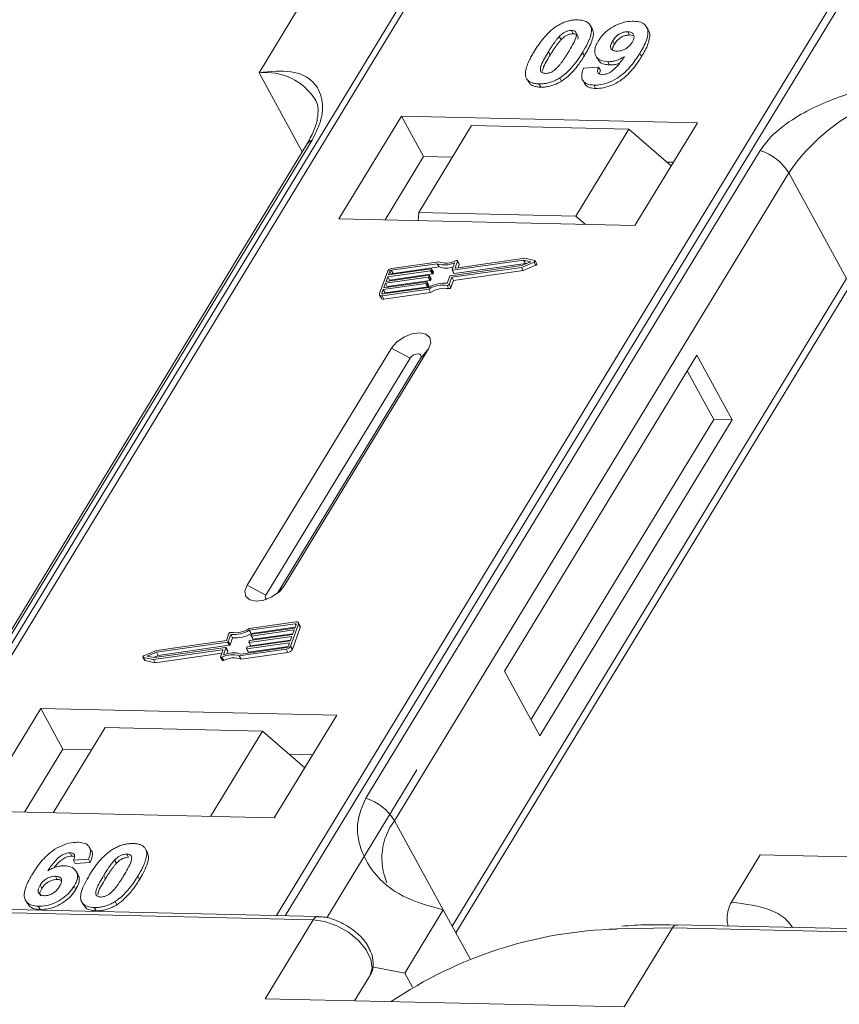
# Model space of a CAD drawing. Header units: millimetres. Extents: x -956 to 636, y -192 to 923.
# Tile 47 of 75: x 195 to 221, y 728 to 759. Entities that reach past the tile are written whole.
import ezdxf

# ---------------------------------------------------------------- set-up
doc = ezdxf.new("R2010")
doc.units = ezdxf.units.MM

msp = doc.modelspace()

# ---------------------------------------------------------------- linework, layer by layer
at = {"color": 7, "linetype": 'Continuous', "lineweight": 15}
for p, q in [((207.522, 759.687), (190.177, 731.183)), ((190.393, 731.178), (207.75, 759.704)), ((220.724, 759.406), (203.366, 730.881)), ((203.632, 730.875), (220.977, 759.378)), ((204.02, 759.043), (202.825, 757.078)), ((212.531, 758.392), (212.586, 758.291)), ((213.169, 758.448), (213.114, 758.549)), ((214.334, 758.251), (214.279, 758.352)), ((214.919, 758.396), (214.864, 758.497)), ((212.153, 758.205), (212.209, 758.104)), ((213.811, 758.064), (213.866, 757.963)), ((214.334, 758.251), (214.436, 758.23)), ((211.816, 757.732), (211.871, 757.631)), ((212.93, 757.603), (212.874, 757.704)), ((213.287, 757.6), (213.343, 757.5)), ((213.66, 757.421), (213.715, 757.32)), ((214.708, 757.58), (214.653, 757.68)), ((212.907, 757.218), (213.374, 757.249)), ((213.374, 757.249), (213.43, 757.148)), ((202.825, 757.078), (204.17, 754.619)), ((211.18, 756.839), (211.235, 756.739)), ((212.165, 756.917), (212.22, 756.816)), ((212.879, 756.845), (212.934, 756.744)), ((211.52, 756.73), (211.575, 756.629)), ((213.226, 756.691), (213.281, 756.59)), ((207.249, 755.732), (205.307, 752.541)), ((216.444, 755.521), (207.249, 755.732)), ((207.249, 755.732), (207.939, 754.472)), ((209.427, 755.433), (207.784, 752.733)), ((214.312, 755.321), (209.427, 755.433)), ((212.668, 752.621), (214.312, 755.321)), ((214.312, 755.321), (215.627, 754.18)), ((214.502, 752.33), (216.444, 755.521)), ((192.223, 734.851), (204.473, 754.984)), ((204.302, 754.834), (192.051, 734.702)), ((218.396, 754.664), (206.146, 734.532)), ((207.939, 754.472), (206.744, 752.508)), ((208.83, 754.451), (207.939, 754.472)), ((215.697, 754.294), (215.491, 754.298)), ((207.032, 733.83), (219.283, 753.962)), ((221.076, 750.684), (219.283, 753.962)), ((205.307, 752.541), (214.502, 752.33)), ((207.784, 752.733), (207.765, 752.484)), ((212.668, 752.621), (207.784, 752.733)), ((212.963, 752.365), (212.668, 752.621)), ((211.078, 751.311), (208.929, 751.006)), ((211.388, 751.246), (211.078, 751.311)), ((208.363, 751.141), (206.933, 750.938)), ((208.407, 751.201), (206.953, 750.995)), ((206.988, 750.837), (208.419, 751.04)), ((208.419, 751.04), (208.363, 751.141)), ((208.774, 750.769), (210.982, 751.082)), ((208.809, 750.72), (210.976, 751.028)), ((208.822, 750.951), (208.901, 751.17)), ((211.043, 751.253), (208.835, 750.939)), ((208.89, 750.838), (211.098, 751.152)), ((208.916, 751.018), (208.989, 751.223)), ((208.922, 751.006), (208.916, 751.018)), ((209.044, 751.137), (208.989, 751.238)), ((208.989, 751.223), (209.044, 751.122)), ((209.007, 751.017), (209.044, 751.122)), ((210.976, 751.028), (211.369, 751.193)), ((211.031, 750.927), (210.976, 751.028)), ((210.982, 751.082), (211.271, 751.204)), ((211.031, 750.927), (211.425, 751.093)), ((211.271, 751.204), (211.043, 751.253)), ((211.098, 751.152), (211.043, 751.253)), ((211.098, 751.152), (211.13, 751.145)), ((211.369, 751.193), (211.425, 751.093)), ((211.456, 751.136), (211.401, 751.237)), ((206.813, 750.894), (206.568, 750.213)), ((208.082, 750.724), (206.754, 750.536)), ((206.774, 750.593), (208.102, 750.781)), ((206.825, 750.734), (206.774, 750.593)), ((208.153, 750.923), (206.825, 750.734)), ((206.88, 750.634), (206.825, 750.734)), ((206.845, 750.791), (208.174, 750.98)), ((206.886, 750.905), (206.845, 750.791)), ((206.88, 750.634), (208.209, 750.822)), ((206.941, 750.805), (206.886, 750.905)), ((206.933, 750.938), (206.988, 750.837)), ((208.137, 750.624), (208.082, 750.724)), ((208.116, 750.77), (208.105, 750.741)), ((208.161, 750.64), (208.105, 750.741)), ((208.171, 750.676), (208.115, 750.777)), ((208.171, 750.669), (208.116, 750.77)), ((208.209, 750.822), (208.153, 750.923)), ((208.187, 750.968), (208.177, 750.94)), ((208.232, 750.839), (208.177, 750.94)), ((208.242, 750.875), (208.187, 750.976)), ((208.242, 750.867), (208.187, 750.968)), ((208.232, 750.839), (208.242, 750.867)), ((208.672, 750.533), (208.751, 750.752)), ((208.73, 750.5), (208.809, 750.72)), ((208.864, 750.619), (208.809, 750.72)), ((208.822, 750.943), (208.877, 750.842)), ((208.89, 750.838), (208.835, 750.939)), ((208.864, 750.619), (211.031, 750.927)), ((206.668, 750.201), (208.098, 750.404)), ((208.011, 750.526), (206.682, 750.337)), ((206.703, 750.394), (208.031, 750.583)), ((206.754, 750.536), (206.703, 750.394)), ((206.738, 750.236), (208.066, 750.425)), ((206.809, 750.435), (206.754, 750.536)), ((206.799, 750.408), (206.809, 750.435)), ((206.809, 750.435), (208.137, 750.624)), ((206.87, 750.606), (206.88, 750.634)), ((208.066, 750.425), (208.011, 750.526)), ((208.044, 750.571), (208.034, 750.543)), ((208.089, 750.442), (208.034, 750.543)), ((208.099, 750.477), (208.044, 750.578)), ((208.044, 750.571), (208.099, 750.47)), ((208.089, 750.442), (208.099, 750.47)), ((208.161, 750.64), (208.171, 750.669)), ((208.668, 750.467), (208.723, 750.366)), ((208.785, 750.4), (208.73, 750.5)), ((208.785, 750.4), (208.864, 750.619)), ((221.076, 750.684), (208.826, 730.552)), ((206.57, 750.169), (206.625, 750.069)), ((206.682, 750.337), (206.642, 750.224)), ((206.642, 750.224), (206.654, 750.201)), ((206.648, 750.144), (208.101, 750.35)), ((206.703, 750.043), (206.648, 750.144)), ((206.738, 750.236), (206.682, 750.337)), ((206.703, 750.043), (208.156, 750.249)), ((206.728, 750.209), (206.738, 750.236)), ((208.156, 750.249), (208.101, 750.35)), ((208.94, 730.343), (221.103, 750.332)), ((206.939, 748.52), (202.458, 741.154)), ((203.607, 741.128), (208.089, 748.494)), ((206.939, 748.52), (207.516, 748.208)), ((208.089, 748.494), (207.843, 748.2)), ((216.421, 748.302), (210.445, 738.481)), ((217.525, 746.285), (216.421, 748.302)), ((207.516, 748.208), (203.034, 740.842)), ((203.402, 740.901), (207.843, 748.2)), ((216.95, 746.298), (216.122, 747.811)), ((211.273, 736.968), (216.95, 746.298)), ((211.549, 736.464), (217.525, 746.285)), ((217.525, 746.285), (216.95, 746.298)), ((203.034, 740.842), (202.458, 741.154)), ((203.607, 741.128), (203.456, 740.948)), ((203.972, 740.008), (202.519, 739.801)), ((204.105, 739.881), (204.05, 739.982)), ((203.952, 739.951), (202.521, 739.748)), ((202.576, 739.647), (202.521, 739.748)), ((202.576, 739.647), (203.947, 739.842)), ((203.917, 739.758), (202.589, 739.569)), ((202.609, 739.626), (203.937, 739.814)), ((203.807, 739.257), (204.051, 739.938)), ((203.862, 739.156), (204.106, 739.837)), ((203.866, 739.616), (203.917, 739.758)), ((203.937, 739.814), (203.978, 739.928)), ((203.973, 739.913), (203.952, 739.951)), ((204.051, 739.938), (204.106, 739.837)), ((201.846, 739.383), (199.638, 739.069)), ((201.811, 739.432), (199.644, 739.124)), ((201.89, 739.651), (201.811, 739.432)), ((201.901, 739.282), (201.846, 739.383)), ((201.948, 739.619), (201.869, 739.4)), ((201.924, 739.299), (201.869, 739.4)), ((201.924, 739.299), (202.003, 739.518)), ((202.003, 739.518), (201.948, 739.619)), ((202.466, 739.229), (203.795, 739.417)), ((202.504, 739.382), (202.514, 739.41)), ((202.504, 739.375), (202.559, 739.274)), ((203.846, 739.559), (202.517, 739.37)), ((202.572, 739.27), (202.517, 739.37)), ((202.538, 739.427), (203.866, 739.616)), ((202.572, 739.27), (203.804, 739.444)), ((202.575, 739.581), (202.586, 739.609)), ((202.576, 739.573), (202.631, 739.472)), ((202.644, 739.468), (202.589, 739.569)), ((202.644, 739.468), (203.876, 739.643)), ((203.795, 739.417), (203.846, 739.559)), ((199.644, 739.124), (199.25, 738.958)), ((199.638, 739.069), (199.349, 738.947)), ((199.542, 738.84), (201.691, 739.145)), ((199.577, 738.899), (201.785, 739.212)), ((199.693, 738.968), (199.638, 739.069)), ((199.693, 738.968), (201.901, 739.282)), ((201.704, 739.134), (201.63, 738.928)), ((201.701, 739.126), (201.691, 739.145)), ((201.798, 739.201), (201.719, 738.982)), ((201.853, 739.107), (201.798, 739.208)), ((201.853, 739.1), (201.798, 739.201)), ((201.823, 739.016), (201.853, 739.1)), ((202.213, 738.95), (203.666, 739.157)), ((202.256, 739.01), (203.687, 739.213)), ((202.268, 738.849), (203.721, 739.056)), ((202.433, 739.183), (202.443, 739.212)), ((202.433, 739.176), (202.488, 739.075)), ((203.774, 739.36), (202.446, 739.172)), ((202.501, 739.071), (202.446, 739.172)), ((202.501, 739.071), (203.733, 739.246)), ((203.666, 739.157), (203.721, 739.056)), ((203.733, 739.247), (203.774, 739.36)), ((203.862, 739.156), (203.807, 739.257)), ((199.219, 738.914), (199.274, 738.813)), ((199.231, 738.906), (199.542, 738.84)), ((199.287, 738.805), (199.231, 738.906)), ((199.287, 738.805), (199.597, 738.739)), ((199.349, 738.947), (199.577, 738.899)), ((199.597, 738.739), (199.542, 738.84)), ((199.545, 738.906), (199.693, 738.968)), ((199.597, 738.739), (201.668, 739.033)), ((201.631, 738.914), (201.686, 738.813)), ((201.729, 738.809), (201.674, 738.91)), ((202.268, 738.849), (202.213, 738.95)), ((210.445, 738.481), (211.549, 736.464)), ((196.045, 737.318), (194.103, 734.127)), ((205.239, 737.107), (196.045, 737.318)), ((196.045, 737.318), (196.735, 736.058)), ((203.297, 733.916), (205.239, 737.107)), ((198.043, 736.725), (196.43, 734.073)), ((198.043, 736.725), (202.928, 736.613)), ((201.315, 733.961), (202.928, 736.613)), ((202.928, 736.613), (204.243, 735.471)), ((196.735, 736.058), (195.54, 734.094)), ((197.625, 736.037), (196.735, 736.058)), ((204.492, 735.88), (203.753, 735.897)), ((207.73, 735.407), (204.936, 730.815)), ((194.103, 734.127), (203.297, 733.916)), ((207.032, 733.83), (208.55, 731.057)), ((197.612, 732.904), (197.557, 733.005)), ((199.261, 733.001), (199.256, 733.01)), ((196.954, 732.833), (197.009, 732.732)), ((197.529, 732.632), (197.062, 732.601)), ((197.529, 732.632), (197.584, 732.531)), ((198.717, 732.793), (198.772, 732.692)), ((199.319, 732.906), (199.375, 732.805)), ((217.498, 731.295), (218.394, 732.768)), ((218.394, 732.768), (223.982, 732.64)), ((197.062, 732.601), (197.117, 732.5)), ((197.117, 732.5), (197.584, 732.531)), ((198.395, 732.505), (198.34, 732.606)), ((196.502, 732.103), (196.558, 732.002)), ((197.204, 732.146), (197.149, 732.247)), ((198.001, 732.132), (198.056, 732.031)), ((199.062, 732.107), (199.117, 732.006)), ((196.023, 731.828), (196.079, 731.727)), ((197.079, 731.795), (197.134, 731.694)), ((204.657, 730.851), (177.31, 731.479)), ((177.164, 731.379), (204.511, 730.751)), ((195.571, 731.355), (195.626, 731.254)), ((195.966, 731.171), (196.022, 731.07)), ((197.321, 731.302), (197.376, 731.201)), ((197.706, 731.131), (197.761, 731.03)), ((198.351, 731.318), (198.407, 731.217)), ((208.55, 731.057), (207.354, 729.092)), ((208.55, 731.057), (209.383, 729.532)), ((204.511, 730.751), (203.017, 728.296)), ((213.938, 730.465), (215.666, 730.495)), ((214.172, 728.04), (215.666, 730.495)), ((215.666, 730.495), (243.012, 729.868)), ((243.158, 729.968), (215.812, 730.595)), ((206.344, 729.286), (207.354, 729.092)), ((206.266, 729.011), (205.792, 728.232)), ((205.792, 728.232), (206.266, 729.011)), ((207.354, 729.092), (207.594, 728.655)), ((203.017, 728.296), (214.172, 728.04))]:
    msp.add_line(p, q, dxfattribs=at)
at = {"color": 7, "linetype": 'Continuous', "lineweight": 15, "flags": 128}
for points in [[(208.929, 751.006), (208.925, 751.006), (208.922, 751.006), (208.919, 751.007), (208.917, 751.009), (208.916, 751.01), (208.915, 751.013), (208.915, 751.015), (208.916, 751.018)], [(208.946, 751.241), (208.956, 751.245), (208.965, 751.247), (208.974, 751.247), (208.981, 751.245), (208.986, 751.241), (208.99, 751.236), (208.991, 751.23), (208.989, 751.223)], [(211.388, 751.246), (211.396, 751.243), (211.401, 751.237), (211.403, 751.231), (211.401, 751.223), (211.397, 751.214), (211.389, 751.206), (211.38, 751.199), (211.369, 751.193)], [(211.425, 751.093), (211.435, 751.098), (211.445, 751.105), (211.452, 751.113), (211.456, 751.122), (211.458, 751.13), (211.456, 751.136)], [(208.102, 750.781), (208.106, 750.781), (208.109, 750.781), (208.112, 750.78), (208.114, 750.779), (208.115, 750.777), (208.116, 750.775), (208.116, 750.772), (208.116, 750.77)], [(208.174, 750.98), (208.177, 750.98), (208.18, 750.98), (208.183, 750.979), (208.185, 750.977), (208.187, 750.976), (208.187, 750.973), (208.188, 750.971), (208.187, 750.968)], [(208.835, 750.939), (208.832, 750.939), (208.828, 750.939), (208.826, 750.94), (208.824, 750.941), (208.822, 750.943), (208.821, 750.945), (208.821, 750.948), (208.822, 750.951)], [(208.031, 750.583), (208.035, 750.583), (208.038, 750.582), (208.04, 750.582), (208.042, 750.58), (208.044, 750.578), (208.045, 750.576), (208.045, 750.574), (208.044, 750.571)], [(206.648, 750.144), (206.627, 750.142), (206.608, 750.144), (206.592, 750.15), (206.579, 750.158), (206.57, 750.169), (206.565, 750.182), (206.565, 750.197), (206.568, 750.213)], [(206.642, 750.224), (206.64, 750.218), (206.641, 750.213), (206.642, 750.209), (206.645, 750.205), (206.649, 750.202), (206.655, 750.201), (206.661, 750.2), (206.668, 750.201)], [(208.089, 748.494), (208.159, 748.683), (208.132, 748.845), (208.01, 748.955), (207.813, 748.998), (207.57, 748.966), (207.319, 748.863), (207.098, 748.707), (206.939, 748.52)], [(207.843, 748.2), (207.864, 748.254), (207.856, 748.301), (207.821, 748.332), (207.765, 748.344), (207.696, 748.335), (207.624, 748.306), (207.561, 748.261), (207.516, 748.208)], [(202.458, 741.154), (202.387, 740.966), (202.415, 740.803), (202.536, 740.693), (202.733, 740.65), (202.976, 740.683), (203.227, 740.785), (203.449, 740.941), (203.607, 741.128)], [(203.034, 740.842), (203.014, 740.789), (203.022, 740.742), (203.056, 740.711), (203.06, 740.709)], [(203.972, 740.008), (203.993, 740.009), (204.012, 740.007), (204.028, 740.002), (204.041, 739.994), (204.05, 739.983), (204.055, 739.97), (204.055, 739.955), (204.051, 739.938)], [(203.978, 739.928), (203.979, 739.933), (203.979, 739.938), (203.977, 739.943), (203.974, 739.946), (203.97, 739.949), (203.965, 739.951), (203.958, 739.951), (203.952, 739.951)], [(202.517, 739.37), (202.514, 739.37), (202.511, 739.37), (202.508, 739.371), (202.506, 739.373), (202.504, 739.375), (202.504, 739.377), (202.503, 739.379), (202.504, 739.382)], [(202.589, 739.569), (202.585, 739.569), (202.582, 739.569), (202.579, 739.57), (202.577, 739.571), (202.576, 739.573), (202.575, 739.575), (202.575, 739.578), (202.575, 739.581)], [(201.691, 739.145), (201.694, 739.146), (201.698, 739.145), (201.7, 739.144), (201.702, 739.143), (201.704, 739.141), (201.705, 739.139), (201.705, 739.136), (201.704, 739.134)], [(201.785, 739.212), (201.788, 739.213), (201.791, 739.212), (201.794, 739.212), (201.796, 739.21), (201.798, 739.208), (201.798, 739.206), (201.798, 739.204), (201.798, 739.201)], [(202.446, 739.172), (202.442, 739.172), (202.439, 739.172), (202.437, 739.173), (202.434, 739.174), (202.433, 739.176), (202.432, 739.178), (202.432, 739.181), (202.433, 739.183)], [(199.231, 738.906), (199.224, 738.909), (199.219, 738.914), (199.217, 738.921), (199.219, 738.929), (199.223, 738.937), (199.23, 738.945), (199.24, 738.953), (199.25, 738.958)], [(201.674, 738.91), (201.664, 738.907), (201.655, 738.905), (201.646, 738.905), (201.639, 738.907), (201.633, 738.91), (201.63, 738.915), (201.629, 738.922), (201.63, 738.928)], [(201.686, 738.813), (201.689, 738.81), (201.694, 738.806), (201.701, 738.804), (201.71, 738.804), (201.719, 738.806), (201.729, 738.809)], [(204.511, 730.751), (204.868, 730.7), (205.242, 730.567), (205.601, 730.362), (205.913, 730.104), (206.152, 729.815), (206.298, 729.52), (206.336, 729.244), (206.266, 729.011)]]:
    msp.add_lwpolyline(points, dxfattribs=at)
at = {"color": 7, "linetype": 'Continuous', "lineweight": 15}
for centre, radius, start, end in [((203.017, 755.232), 1.856, 32.7281, 95.9449), ((224.221, 750.641), 5.951, 91.2925, 146.0732), ((204.631, 754.629), 0.389, 114.0472, 148.0355), ((217.883, 753.105), 1.642, 31.4947, 71.765), ((206.977, 750.814), 0.183, 97.4207, 153.8527), ((208.596, 751.829), 0.726, 251.2927, 294.8085), ((208.632, 751.816), 0.655, 249.8549, 298.6145), ((208.644, 751.682), 0.68, 250.6487, 287.8017), ((209.029, 751.129), 0.0171, 336.1246, 26.8104), ((206.941, 750.878), 0.0609, 97.4207, 153.8527), ((206.996, 750.776), 0.0615, 97.5763, 152.4403), ((208.078, 750.755), 0.0305, 277.4207, 333.8527), ((208.149, 750.953), 0.0305, 277.4207, 333.8527), ((208.205, 750.852), 0.0305, 277.4207, 333.8527), ((208.234, 750.871), 0.00882, 336.9348, 26.0002), ((208.778, 750.739), 0.0305, 97.4207, 153.8527), ((208.887, 750.85), 0.0119, 216.6597, 287.1115), ((208.007, 750.556), 0.0305, 277.4207, 333.8527), ((208.062, 750.455), 0.0305, 277.4207, 333.8527), ((208.581, 749.599), 0.939, 84.4424, 120.9301), ((208.091, 750.474), 0.00882, 336.9348, 26.0002), ((208.535, 749.681), 0.798, 80.3986, 122.9491), ((208.133, 750.654), 0.0305, 277.4207, 333.8527), ((208.163, 750.672), 0.00882, 336.9348, 26.0002), ((208.677, 750.526), 0.0589, 261.7629, 334.647), ((208.732, 750.425), 0.0589, 261.7629, 334.647), ((208.59, 749.58), 0.798, 80.3986, 122.9491), ((206.682, 750.111), 0.0713, 216.6597, 287.1115), ((201.943, 739.626), 0.0589, 81.7629, 154.647), ((202.039, 740.553), 0.939, 264.4424, 300.9301), ((202.085, 740.471), 0.798, 260.3986, 302.9491), ((204.058, 739.858), 0.0529, 336.9348, 26.0002), ((201.842, 739.413), 0.0305, 277.4207, 333.8527), ((202.094, 740.452), 0.939, 264.4424, 300.9301), ((202.542, 739.397), 0.0305, 97.4207, 153.8527), ((202.613, 739.596), 0.0305, 97.4207, 153.8527), ((202.64, 739.479), 0.0119, 216.6597, 287.1115), ((201.845, 739.104), 0.00882, 336.9348, 26.0002), ((201.897, 739.312), 0.0305, 277.4207, 333.8527), ((202.47, 739.198), 0.0305, 97.4207, 153.8527), ((202.498, 739.082), 0.0119, 216.6597, 287.1115), ((202.569, 739.281), 0.0119, 216.6597, 287.1115), ((203.643, 739.338), 0.183, 277.4207, 333.8527), ((203.679, 739.274), 0.0609, 277.4207, 333.8527), ((203.698, 739.237), 0.183, 277.4207, 333.8527), ((199.289, 738.822), 0.017, 210.2186, 262.8226), ((201.987, 738.335), 0.655, 69.8549, 118.6145), ((202.023, 738.323), 0.726, 71.2927, 114.8085), ((202.043, 738.234), 0.655, 69.8549, 118.6145), ((205.632, 732.972), 1.642, 31.4947, 71.765), ((208.589, 732.659), 1.948, 143.0587, 202.974), ((204.665, 730.683), 0.168, 92.0598, 156.0028), ((215.825, 730.419), 0.177, 94.3757, 154.3004), ((214.313, 717.292), 13.177, 91.6287, 124.0831)]:
    msp.add_arc(centre, radius, start, end, dxfattribs=at)
for points, knots in [([(212.085, 758.532), (212.125, 758.556), (212.207, 758.605), (212.339, 758.659), (212.472, 758.697), (212.581, 758.714), (212.667, 758.719), (212.709, 758.719), (212.73, 758.719)], [0, 0, 0, 0, 0.193776, 0.3936, 0.587864, 0.788908, 0.894169, 1, 1, 1, 1]), ([(212.73, 758.719), (212.805, 758.712), (212.955, 758.699), (213.098, 758.597), (213.166, 758.449), (213.132, 758.151), (212.984, 757.894), (212.874, 757.704)], [0, 0, 0, 0, 0.147566, 0.296688, 0.431278, 0.580404, 1, 1, 1, 1]), ([(213.357, 758.055), (213.402, 758.121), (213.491, 758.254), (213.701, 758.438), (213.95, 758.579), (214.221, 758.67), (214.385, 758.676), (214.47, 758.679)], [0, 0, 0, 0, 0.197927, 0.397728, 0.597413, 0.790584, 1, 1, 1, 1]), ([(214.47, 758.679), (214.544, 758.672), (214.694, 758.658), (214.841, 758.554), (214.917, 758.4), (214.895, 758.135), (214.774, 757.884), (214.67, 757.709), (214.653, 757.68)], [0, 0, 0, 0, 0.148288, 0.297745, 0.443713, 0.607791, 0.934708, 1, 1, 1, 1]), ([(211.374, 757.742), (211.415, 757.808), (211.509, 757.957), (211.708, 758.216), (211.915, 758.421), (212.068, 758.521), (212.085, 758.532)], [0, 0, 0, 0, 0.2367308, 0.5375555, 0.9496679, 1, 1, 1, 1]), ([(212.153, 758.205), (212.188, 758.239), (212.243, 758.293), (212.343, 758.353), (212.434, 758.384), (212.495, 758.391), (212.527, 758.392), (212.531, 758.392)], [0, 0, 0, 0, 0.334804, 0.542561, 0.750382, 0.970721, 1, 1, 1, 1]), ([(212.531, 758.392), (212.562, 758.388), (212.618, 758.382), (212.671, 758.343), (212.691, 758.269), (212.664, 758.133), (212.567, 757.94), (212.479, 757.792), (212.435, 757.718)], [0, 0, 0, 0, 0.1046136, 0.1888141, 0.2735119, 0.444127, 0.7194809, 1, 1, 1, 1]), ([(212.93, 757.603), (212.968, 757.669), (213.088, 757.873), (213.204, 758.143), (213.222, 758.365), (213.173, 758.426), (213.159, 758.442)], [0, 0, 0, 0, 0.220552, 0.687786, 0.91457, 1, 1, 1, 1]), ([(213.811, 758.064), (213.839, 758.107), (213.884, 758.175), (213.98, 758.262), (214.075, 758.313), (214.179, 758.347), (214.243, 758.35), (214.279, 758.352)], [0, 0, 0, 0, 0.29132, 0.465539, 0.641632, 0.798664, 1, 1, 1, 1]), ([(214.279, 758.352), (214.316, 758.347), (214.391, 758.338), (214.456, 758.279), (214.482, 758.199), (214.461, 758.109), (214.428, 758.05), (214.413, 758.022)], [0, 0, 0, 0, 0.207955, 0.420406, 0.62732, 0.827707, 1, 1, 1, 1]), ([(214.708, 757.58), (214.746, 757.645), (214.862, 757.843), (214.965, 758.11), (214.971, 758.321), (214.921, 758.379), (214.91, 758.391)], [0, 0, 0, 0, 0.227122, 0.68486, 0.934898, 1, 1, 1, 1]), ([(211.816, 757.732), (211.836, 757.765), (211.877, 757.83), (211.934, 757.919), (211.988, 757.998), (212.038, 758.067), (212.091, 758.137), (212.133, 758.182), (212.153, 758.205)], [0, 0, 0, 0, 0.205942, 0.411959, 0.558149, 0.704502, 0.851801, 1, 1, 1, 1]), ([(211.871, 757.631), (211.891, 757.664), (211.932, 757.73), (211.989, 757.818), (212.043, 757.897), (212.093, 757.967), (212.146, 758.036), (212.188, 758.081), (212.209, 758.104)], [0, 0, 0, 0, 0.205942, 0.411959, 0.558149, 0.704502, 0.851801, 1, 1, 1, 1]), ([(212.209, 758.104), (212.243, 758.138), (212.298, 758.192), (212.398, 758.253), (212.489, 758.284), (212.551, 758.29), (212.582, 758.291), (212.586, 758.291)], [0, 0, 0, 0, 0.334804, 0.542561, 0.750382, 0.970721, 1, 1, 1, 1]), ([(212.586, 758.291), (212.617, 758.287), (212.673, 758.281), (212.725, 758.242), (212.744, 758.188), (212.734, 758.145), (212.729, 758.124)], [0, 0, 0, 0, 0.293658, 0.530016, 0.767769, 1, 1, 1, 1]), ([(213.66, 757.421), (213.586, 757.429), (213.437, 757.445), (213.3, 757.556), (213.237, 757.709), (213.264, 757.885), (213.329, 758.004), (213.357, 758.055)], [0, 0, 0, 0, 0.210189, 0.421773, 0.623603, 0.837034, 1, 1, 1, 1]), ([(213.934, 757.747), (213.896, 757.751), (213.827, 757.758), (213.762, 757.806), (213.737, 757.872), (213.753, 757.961), (213.789, 758.026), (213.811, 758.064)], [0, 0, 0, 0, 0.213937, 0.398075, 0.583091, 0.751666, 1, 1, 1, 1]), ([(213.866, 757.963), (213.894, 758.006), (213.939, 758.074), (214.036, 758.161), (214.13, 758.212), (214.235, 758.246), (214.299, 758.249), (214.334, 758.251)], [0, 0, 0, 0, 0.29132, 0.465539, 0.641632, 0.798664, 1, 1, 1, 1]), ([(211.117, 756.944), (211.11, 756.971), (211.097, 757.026), (211.106, 757.143), (211.146, 757.296), (211.218, 757.462), (211.296, 757.611), (211.348, 757.699), (211.374, 757.742)], [0, 0, 0, 0, 0.118441, 0.239346, 0.459593, 0.684925, 0.84224, 1, 1, 1, 1]), ([(211.719, 757.057), (211.682, 757.062), (211.623, 757.07), (211.575, 757.115), (211.561, 757.191), (211.59, 757.327), (211.69, 757.519), (211.774, 757.661), (211.816, 757.732)], [0, 0, 0, 0, 0.12537, 0.20229, 0.279179, 0.464758, 0.730582, 1, 1, 1, 1]), ([(213.8, 757.786), (213.802, 757.807), (213.808, 757.863), (213.843, 757.925), (213.866, 757.963)], [0, 0, 0, 0, 0.366323, 1, 1, 1, 1]), ([(214.413, 758.022), (214.386, 757.983), (214.342, 757.918), (214.242, 757.836), (214.14, 757.784), (214.032, 757.75), (213.967, 757.748), (213.934, 757.747)], [0, 0, 0, 0, 0.267394, 0.447214, 0.627122, 0.813065, 1, 1, 1, 1]), ([(211.633, 757.126), (211.636, 757.152), (211.648, 757.245), (211.747, 757.419), (211.83, 757.56), (211.871, 757.631)], [0, 0, 0, 0, 0.166989, 0.580698, 1, 1, 1, 1]), ([(212.435, 757.718), (212.415, 757.685), (212.374, 757.62), (212.317, 757.531), (212.263, 757.452), (212.212, 757.382), (212.159, 757.312), (212.117, 757.267), (212.096, 757.244)], [0, 0, 0, 0, 0.20527, 0.410616, 0.55715, 0.703844, 0.851471, 1, 1, 1, 1]), ([(212.874, 757.704), (212.833, 757.638), (212.74, 757.49), (212.544, 757.236), (212.339, 757.031), (212.187, 756.932), (212.165, 756.917)], [0, 0, 0, 0, 0.237281, 0.538591, 0.932677, 1, 1, 1, 1]), ([(212.22, 756.816), (212.259, 756.842), (212.337, 756.895), (212.467, 757.006), (212.606, 757.149), (212.734, 757.31), (212.841, 757.462), (212.9, 757.556), (212.93, 757.603)], [0, 0, 0, 0, 0.118595, 0.239509, 0.447458, 0.659935, 0.829685, 1, 1, 1, 1]), ([(214.653, 757.68), (214.611, 757.615), (214.486, 757.418), (214.268, 757.146), (213.956, 756.9), (213.667, 756.756), (213.413, 756.693), (213.276, 756.691), (213.226, 756.691)], [0, 0, 0, 0, 0.142337, 0.429127, 0.589943, 0.751205, 0.909895, 1, 1, 1, 1]), ([(213.281, 756.59), (213.362, 756.593), (213.523, 756.599), (213.791, 756.686), (214.055, 756.829), (214.357, 757.081), (214.56, 757.344), (214.678, 757.531), (214.708, 757.58)], [0, 0, 0, 0, 0.14324, 0.28761, 0.430449, 0.591135, 0.89544, 1, 1, 1, 1]), ([(213.352, 757.505), (213.363, 757.481), (213.396, 757.405), (213.525, 757.337), (213.659, 757.325), (213.715, 757.32)], [0, 0, 0, 0, 0.20752, 0.66568, 1, 1, 1, 1]), ([(213.482, 757.017), (213.515, 757.019), (213.58, 757.023), (213.697, 757.069), (213.829, 757.151), (214, 757.327), (214.104, 757.475), (214.175, 757.576)], [0, 0, 0, 0, 0.112015, 0.224355, 0.367768, 0.565827, 1, 1, 1, 1]), ([(214.175, 757.576), (214.134, 757.553), (214.051, 757.505), (213.94, 757.464), (213.851, 757.44), (213.786, 757.428), (213.722, 757.421), (213.681, 757.421), (213.66, 757.421)], [0, 0, 0, 0, 0.243491, 0.496266, 0.61821, 0.741704, 0.870158, 1, 1, 1, 1]), ([(204.473, 754.984), (204.567, 755.171), (204.808, 755.651), (204.818, 756.287), (204.534, 756.851), (203.882, 757.183), (203.176, 757.113), (202.825, 757.078)], [0, 0, 0, 0, 0.125713, 0.321276, 0.524466, 0.763484, 1, 1, 1, 1]), ([(212.096, 757.244), (212.062, 757.21), (212.007, 757.156), (211.908, 757.096), (211.818, 757.065), (211.756, 757.057), (211.724, 757.057), (211.719, 757.057)], [0, 0, 0, 0, 0.333678, 0.540413, 0.747264, 0.961209, 1, 1, 1, 1]), ([(213.226, 756.691), (213.151, 756.698), (213.016, 756.711), (212.89, 756.804), (212.834, 756.945), (212.858, 757.093), (212.897, 757.191), (212.907, 757.218)], [0, 0, 0, 0, 0.242788, 0.438865, 0.634801, 0.900936, 1, 1, 1, 1]), ([(213.374, 757.249), (213.358, 757.209), (213.333, 757.149), (213.342, 757.077), (213.379, 757.037), (213.43, 757.02), (213.468, 757.018), (213.482, 757.017)], [0, 0, 0, 0, 0.344714, 0.529059, 0.714209, 0.892196, 1, 1, 1, 1]), ([(213.398, 757.035), (213.4, 757.056), (213.403, 757.092), (213.422, 757.131), (213.43, 757.148)], [0, 0, 0, 0, 0.569737, 1, 1, 1, 1]), ([(213.715, 757.32), (213.754, 757.321), (213.835, 757.323), (213.941, 757.346), (214.003, 757.368), (214.021, 757.374)], [0, 0, 0, 0, 0.409454, 0.83528, 1, 1, 1, 1]), ([(211.52, 756.73), (211.482, 756.732), (211.406, 756.736), (211.305, 756.76), (211.219, 756.801), (211.165, 756.851), (211.133, 756.9), (211.122, 756.929), (211.117, 756.944)], [0, 0, 0, 0, 0.192635, 0.388697, 0.582015, 0.783044, 0.890959, 1, 1, 1, 1]), ([(212.165, 756.917), (212.124, 756.893), (212.042, 756.844), (211.911, 756.79), (211.777, 756.751), (211.669, 756.735), (211.583, 756.73), (211.541, 756.73), (211.52, 756.73)], [0, 0, 0, 0, 0.193769, 0.393564, 0.587886, 0.789131, 0.894283, 1, 1, 1, 1]), ([(211.575, 756.629), (211.614, 756.629), (211.693, 756.63), (211.819, 756.648), (211.952, 756.684), (212.064, 756.73), (212.154, 756.776), (212.198, 756.803), (212.22, 756.816)], [0, 0, 0, 0, 0.193594, 0.390501, 0.584817, 0.78683, 0.892868, 1, 1, 1, 1]), ([(211.238, 756.74), (211.247, 756.73), (211.276, 756.698), (211.349, 756.664), (211.433, 756.641), (211.511, 756.632), (211.554, 756.63), (211.575, 756.629)], [0, 0, 0, 0, 0.143925, 0.415852, 0.697483, 0.848301, 1, 1, 1, 1]), ([(212.936, 756.746), (212.965, 756.708), (213.02, 756.634), (213.159, 756.596), (213.25, 756.591), (213.281, 756.59)], [0, 0, 0, 0, 0.4158523, 0.8021376, 1, 1, 1, 1]), ([(224.087, 756.591), (223.582, 756.645), (222.573, 756.755), (220.936, 756.415), (219.629, 755.816), (218.779, 755.187), (218.5, 754.806), (218.396, 754.664)], [0, 0, 0, 0, 0.249096, 0.498243, 0.745205, 0.90541, 1, 1, 1, 1]), ([(204.572, 756.234), (204.581, 756.222), (204.636, 756.147), (204.665, 755.984), (204.652, 755.66), (204.544, 755.276), (204.38, 754.978), (204.3, 754.834)], [0, 0, 0, 0, 0.054359, 0.333223, 0.559722, 0.78604, 1, 1, 1, 1]), ([(206.146, 734.532), (206.057, 734.334), (205.829, 733.831), (205.916, 733.017), (206.362, 732.157), (207.235, 731.422), (208.113, 731.178), (208.55, 731.057)], [0, 0, 0, 0, 0.125713, 0.321276, 0.524466, 0.763484, 1, 1, 1, 1]), ([(195.783, 732.169), (195.825, 732.235), (195.95, 732.432), (196.168, 732.704), (196.48, 732.95), (196.769, 733.094), (197.023, 733.156), (197.16, 733.158), (197.21, 733.159)], [0, 0, 0, 0, 0.142337, 0.429127, 0.589943, 0.751205, 0.909895, 1, 1, 1, 1]), ([(197.21, 733.159), (197.285, 733.152), (197.421, 733.139), (197.545, 733.045), (197.601, 732.906), (197.579, 732.759), (197.54, 732.66), (197.529, 732.632)], [0, 0, 0, 0, 0.242691, 0.439002, 0.635006, 0.895059, 1, 1, 1, 1]), ([(198.271, 732.933), (198.312, 732.957), (198.394, 733.005), (198.525, 733.06), (198.659, 733.098), (198.767, 733.115), (198.853, 733.12), (198.895, 733.12), (198.916, 733.12)], [0, 0, 0, 0, 0.193776, 0.3936, 0.587864, 0.788908, 0.894169, 1, 1, 1, 1]), ([(198.916, 733.12), (198.954, 733.118), (199.03, 733.114), (199.131, 733.09), (199.217, 733.049), (199.271, 732.999), (199.303, 732.949), (199.314, 732.921), (199.319, 732.906)], [0, 0, 0, 0, 0.192627, 0.388684, 0.582013, 0.783201, 0.891038, 1, 1, 1, 1]), ([(196.954, 732.833), (196.921, 732.831), (196.856, 732.827), (196.739, 732.78), (196.606, 732.697), (196.435, 732.521), (196.332, 732.374), (196.261, 732.274)], [0, 0, 0, 0, 0.112049, 0.22438, 0.370115, 0.570276, 1, 1, 1, 1]), ([(196.457, 732.368), (196.457, 732.368), (196.503, 732.43), (196.585, 732.525), (196.727, 732.643), (196.848, 732.705), (196.945, 732.731), (196.991, 732.732), (197.009, 732.732)], [0, 0, 0, 0, 0.000071, 0.368569, 0.571075, 0.774891, 0.911654, 1, 1, 1, 1]), ([(197.062, 732.601), (197.078, 732.639), (197.103, 732.699), (197.094, 732.771), (197.058, 732.812), (197.005, 732.83), (196.968, 732.832), (196.954, 732.833)], [0, 0, 0, 0, 0.33384, 0.524547, 0.716372, 0.891824, 1, 1, 1, 1]), ([(197.009, 732.732), (197.041, 732.731), (197.075, 732.73), (197.095, 732.715), (197.097, 732.713)], [0, 0, 0, 0, 0.900108, 1, 1, 1, 1]), ([(197.562, 732.146), (197.603, 732.211), (197.696, 732.36), (197.896, 732.618), (198.102, 732.823), (198.254, 732.922), (198.271, 732.933)], [0, 0, 0, 0, 0.237381, 0.538918, 0.949082, 1, 1, 1, 1]), ([(197.584, 732.531), (197.606, 732.595), (197.65, 732.723), (197.655, 732.857), (197.612, 732.899), (197.61, 732.902)], [0, 0, 0, 0, 0.481785, 0.969308, 1, 1, 1, 1]), ([(198.34, 732.606), (198.374, 732.64), (198.429, 732.694), (198.529, 732.754), (198.62, 732.785), (198.682, 732.792), (198.714, 732.793), (198.717, 732.793)], [0, 0, 0, 0, 0.3348035, 0.5425606, 0.750382, 0.9707212, 1, 1, 1, 1]), ([(198.395, 732.505), (198.429, 732.539), (198.485, 732.593), (198.584, 732.654), (198.675, 732.684), (198.737, 732.691), (198.769, 732.692), (198.772, 732.692)], [0, 0, 0, 0, 0.334804, 0.542561, 0.750382, 0.970721, 1, 1, 1, 1]), ([(198.717, 732.793), (198.748, 732.789), (198.803, 732.783), (198.855, 732.744), (198.877, 732.674), (198.853, 732.54), (198.755, 732.344), (198.666, 732.194), (198.62, 732.117)], [0, 0, 0, 0, 0.105646, 0.186221, 0.267042, 0.431541, 0.712708, 1, 1, 1, 1]), ([(199.319, 732.906), (199.326, 732.879), (199.339, 732.824), (199.33, 732.709), (199.293, 732.563), (199.223, 732.399), (199.145, 732.247), (199.09, 732.154), (199.062, 732.107)], [0, 0, 0, 0, 0.118432, 0.239329, 0.449434, 0.664178, 0.83182, 1, 1, 1, 1]), ([(199.117, 732.006), (199.156, 732.072), (199.242, 732.218), (199.351, 732.46), (199.405, 732.669), (199.381, 732.777), (199.375, 732.805)], [0, 0, 0, 0, 0.236775, 0.527928, 0.878334, 1, 1, 1, 1]), ([(199.375, 732.805), (199.365, 732.831), (199.351, 732.87), (199.319, 732.898), (199.309, 732.908)], [0, 0, 0, 0, 0.667997, 1, 1, 1, 1]), ([(196.261, 732.274), (196.302, 732.297), (196.385, 732.344), (196.496, 732.387), (196.584, 732.409), (196.65, 732.422), (196.714, 732.428), (196.755, 732.429), (196.776, 732.429)], [0, 0, 0, 0, 0.243654, 0.49576, 0.617892, 0.741503, 0.870025, 1, 1, 1, 1]), ([(196.776, 732.429), (196.85, 732.421), (197, 732.405), (197.135, 732.294), (197.198, 732.143), (197.174, 731.968), (197.108, 731.848), (197.079, 731.795)], [0, 0, 0, 0, 0.210216, 0.421975, 0.620016, 0.831037, 1, 1, 1, 1]), ([(198.001, 732.132), (198.021, 732.164), (198.062, 732.23), (198.119, 732.319), (198.173, 732.398), (198.224, 732.468), (198.277, 732.538), (198.319, 732.583), (198.34, 732.606)], [0, 0, 0, 0, 0.20527, 0.410616, 0.557148, 0.703844, 0.851475, 1, 1, 1, 1]), ([(198.056, 732.031), (198.077, 732.064), (198.117, 732.129), (198.174, 732.218), (198.229, 732.297), (198.279, 732.367), (198.333, 732.437), (198.374, 732.482), (198.395, 732.505)], [0, 0, 0, 0, 0.20527, 0.410616, 0.557148, 0.703844, 0.851475, 1, 1, 1, 1]), ([(195.966, 731.171), (195.892, 731.178), (195.742, 731.192), (195.595, 731.295), (195.519, 731.449), (195.541, 731.715), (195.662, 731.966), (195.766, 732.141), (195.783, 732.169)], [0, 0, 0, 0, 0.148269, 0.297647, 0.442421, 0.607851, 0.935658, 1, 1, 1, 1]), ([(196.023, 731.828), (196.051, 731.868), (196.096, 731.935), (196.199, 732.017), (196.302, 732.068), (196.408, 732.1), (196.472, 732.102), (196.502, 732.103)], [0, 0, 0, 0, 0.276721, 0.45687, 0.637007, 0.824068, 1, 1, 1, 1]), ([(196.502, 732.103), (196.54, 732.099), (196.609, 732.093), (196.673, 732.045), (196.701, 731.977), (196.681, 731.885), (196.645, 731.82), (196.625, 731.785)], [0, 0, 0, 0, 0.213757, 0.394944, 0.576585, 0.777311, 1, 1, 1, 1]), ([(197.134, 731.694), (197.169, 731.76), (197.238, 731.892), (197.254, 732.051), (197.21, 732.119), (197.195, 732.141)], [0, 0, 0, 0, 0.401791, 0.807526, 1, 1, 1, 1]), ([(197.706, 731.131), (197.631, 731.138), (197.481, 731.151), (197.337, 731.253), (197.265, 731.411), (197.314, 731.714), (197.461, 731.97), (197.562, 732.146)], [0, 0, 0, 0, 0.1475277, 0.2965695, 0.43214, 0.6087374, 1, 1, 1, 1]), ([(197.905, 731.458), (197.868, 731.463), (197.809, 731.471), (197.761, 731.515), (197.747, 731.59), (197.774, 731.725), (197.874, 731.917), (197.959, 732.06), (198.001, 732.132)], [0, 0, 0, 0, 0.125351, 0.2021974, 0.2791824, 0.4597421, 0.727968, 1, 1, 1, 1]), ([(197.818, 731.525), (197.821, 731.551), (197.833, 731.643), (197.932, 731.817), (198.015, 731.959), (198.056, 732.031)], [0, 0, 0, 0, 0.159501, 0.57679, 1, 1, 1, 1]), ([(198.62, 732.117), (198.6, 732.085), (198.56, 732.019), (198.502, 731.931), (198.448, 731.852), (198.398, 731.782), (198.345, 731.713), (198.303, 731.668), (198.283, 731.645)], [0, 0, 0, 0, 0.205942, 0.411959, 0.558149, 0.704502, 0.851801, 1, 1, 1, 1]), ([(199.062, 732.107), (199.021, 732.042), (198.927, 731.893), (198.731, 731.638), (198.526, 731.433), (198.373, 731.333), (198.351, 731.318)], [0, 0, 0, 0, 0.236629, 0.537361, 0.932986, 1, 1, 1, 1]), ([(196.157, 731.498), (196.12, 731.503), (196.046, 731.511), (195.98, 731.571), (195.954, 731.65), (195.975, 731.74), (196.008, 731.799), (196.023, 731.828)], [0, 0, 0, 0, 0.207905, 0.419981, 0.630626, 0.821735, 1, 1, 1, 1]), ([(197.079, 731.795), (197.034, 731.729), (196.945, 731.596), (196.736, 731.411), (196.482, 731.268), (196.211, 731.179), (196.048, 731.173), (195.966, 731.171)], [0, 0, 0, 0, 0.197831, 0.3973, 0.59891, 0.798741, 1, 1, 1, 1]), ([(196.035, 731.495), (196.027, 731.514), (196.008, 731.557), (196.031, 731.64), (196.063, 731.698), (196.079, 731.727)], [0, 0, 0, 0, 0.296139, 0.660307, 1, 1, 1, 1]), ([(196.079, 731.727), (196.106, 731.767), (196.151, 731.834), (196.254, 731.916), (196.357, 731.968), (196.463, 731.999), (196.527, 732.001), (196.558, 732.002)], [0, 0, 0, 0, 0.276721, 0.45687, 0.637007, 0.824068, 1, 1, 1, 1]), ([(196.625, 731.785), (196.597, 731.743), (196.552, 731.676), (196.457, 731.589), (196.361, 731.537), (196.256, 731.502), (196.192, 731.5), (196.157, 731.498)], [0, 0, 0, 0, 0.288697, 0.463553, 0.639942, 0.801808, 1, 1, 1, 1]), ([(196.558, 732.002), (196.596, 732), (196.651, 731.997), (196.682, 731.971), (196.69, 731.963)], [0, 0, 0, 0, 0.7157183, 1, 1, 1, 1]), ([(198.407, 731.217), (198.445, 731.243), (198.524, 731.296), (198.655, 731.409), (198.795, 731.554), (198.924, 731.716), (199.031, 731.868), (199.088, 731.96), (199.117, 732.006)], [0, 0, 0, 0, 0.11827, 0.2388803, 0.4507318, 0.6672091, 0.8333396, 1, 1, 1, 1]), ([(196.022, 731.07), (196.102, 731.073), (196.263, 731.078), (196.527, 731.163), (196.776, 731.301), (196.991, 731.484), (197.086, 731.623), (197.134, 731.694)], [0, 0, 0, 0, 0.198208, 0.398397, 0.584963, 0.787074, 1, 1, 1, 1]), ([(198.283, 731.645), (198.249, 731.611), (198.193, 731.557), (198.094, 731.497), (198.004, 731.466), (197.942, 731.458), (197.91, 731.458), (197.905, 731.458)], [0, 0, 0, 0, 0.333678, 0.540413, 0.747264, 0.961209, 1, 1, 1, 1]), ([(195.635, 731.259), (195.658, 731.221), (195.711, 731.133), (195.864, 731.079), (195.983, 731.072), (196.022, 731.07)], [0, 0, 0, 0, 0.338595, 0.784132, 1, 1, 1, 1]), ([(197.386, 731.207), (197.403, 731.176), (197.445, 731.098), (197.588, 731.043), (197.712, 731.033), (197.761, 731.03)], [0, 0, 0, 0, 0.275409, 0.710365, 1, 1, 1, 1]), ([(198.351, 731.318), (198.311, 731.294), (198.229, 731.245), (198.097, 731.191), (197.964, 731.152), (197.855, 731.136), (197.769, 731.13), (197.727, 731.131), (197.706, 731.131)], [0, 0, 0, 0, 0.193769, 0.393564, 0.587886, 0.789131, 0.894283, 1, 1, 1, 1]), ([(197.761, 731.03), (197.8, 731.03), (197.879, 731.031), (198.006, 731.049), (198.138, 731.085), (198.251, 731.131), (198.34, 731.177), (198.384, 731.204), (198.407, 731.217)], [0, 0, 0, 0, 0.193594, 0.390501, 0.584817, 0.78683, 0.892868, 1, 1, 1, 1]), ([(217.498, 731.295), (217.467, 731.234), (217.406, 731.113), (217.366, 730.88), (217.361, 730.686), (217.386, 730.586), (217.392, 730.559)], [0, 0, 0, 0, 0.295987, 0.591974, 0.887961, 1, 1, 1, 1]), ([(219.399, 730.513), (219.345, 730.587), (219.185, 730.805), (218.615, 731.154), (217.938, 731.24), (217.498, 731.295)], [0, 0, 0, 0, 0.152259, 0.448917, 1, 1, 1, 1]), ([(205.563, 730.564), (205.402, 730.647), (205.179, 730.761), (204.871, 730.837), (204.734, 730.842), (204.659, 730.845)], [0, 0, 0, 0, 0.538027, 0.74783, 1, 1, 1, 1]), ([(206.227, 729.89), (206.206, 729.93), (206.144, 730.052), (205.938, 730.296), (205.707, 730.461), (205.563, 730.564)], [0, 0, 0, 0, 0.152643, 0.468497, 1, 1, 1, 1]), ([(215.819, 730.581), (215.503, 730.592), (214.91, 730.613), (214.355, 730.57), (214.096, 730.55)], [0, 0, 0, 0, 0.533839, 1, 1, 1, 1]), ([(206.264, 729.026), (206.275, 729.038), (206.361, 729.14), (206.387, 729.414), (206.34, 729.695), (206.25, 729.85), (206.227, 729.89)], [0, 0, 0, 0, 0.054424, 0.449377, 0.857077, 1, 1, 1, 1])]:
    msp.add_open_spline(points, degree=3, knots=knots, dxfattribs=at)

doc.saveas('drawing.dxf')
